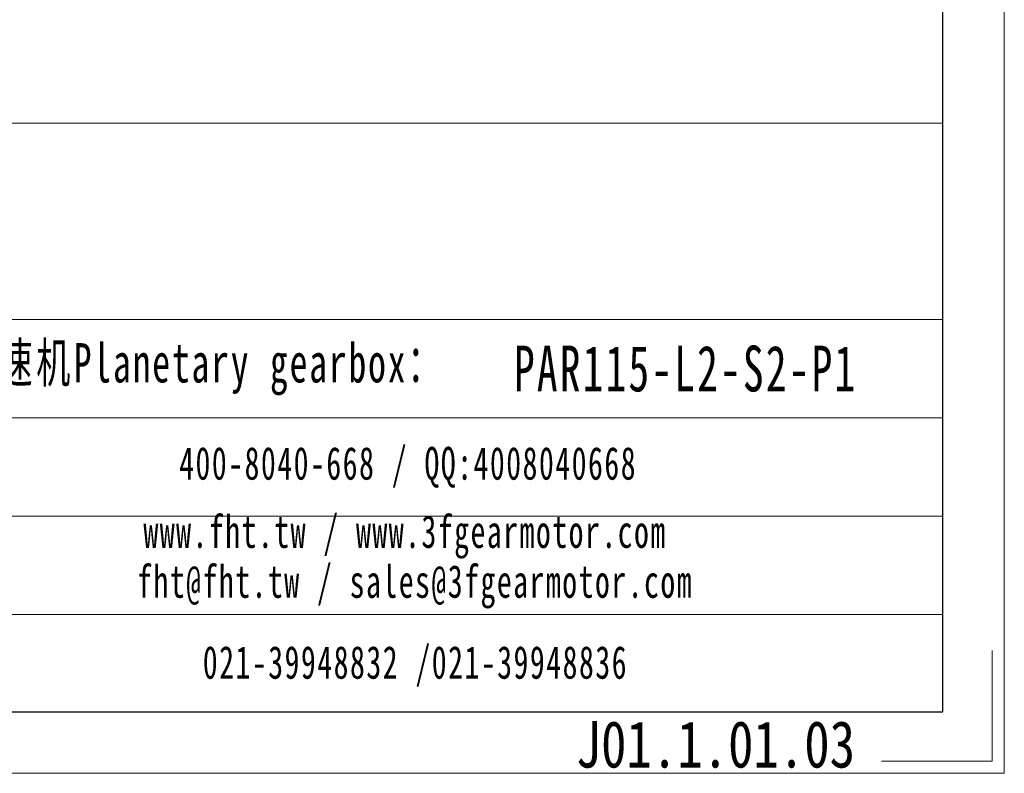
# Model space of a CAD drawing. Header units: millimetres. Extents: x 7115 to 7943, y -680 to -95.
# Tile 11 of 16: x 7785 to 7943, y -680 to -559. Entities that reach past the tile are written whole.
import ezdxf

# ---------------------------------------------------------------- set-up
doc = ezdxf.new("R2010")
doc.units = ezdxf.units.MM
doc.layers.add('6文字层', color=3, linetype='Continuous')
doc.layers.add('SLD-0', color=7, linetype='Continuous', lineweight=18)
doc.layers.add('图框_外框线', color=7, linetype='Continuous', lineweight=18)
doc.styles.add('标准', font='txt', dxfattribs={"width": 0.667})
doc.styles.add('样式 1', font='txt', dxfattribs={"width": 0.8})

msp = doc.modelspace()

# ---------------------------------------------------------------- linework, layer by layer
at = {"layer": '图框_外框线'}
for p, q in [((7187.6804, -575.9657), (7933.0123, -575.9657)), ((7187.6804, -607.5574), (7933.0123, -607.5574)), ((7259.107, -623.3533), (7933.0123, -623.3533)), ((7259.107, -639.1492), (7933.0123, -639.1492)), ((7259.107, -654.945), (7933.0123, -654.945))]:
    msp.add_line(p, q, dxfattribs=at)
at = {"layer": '图框_外框线', "color": 3}
msp.add_lwpolyline([(7114.5067, -680.4981), (7942.8739, -680.4981), (7942.8739, -94.7242), (7114.5067, -94.7242)], close=True, dxfattribs=at)
at = {"layer": '图框_外框线', "color": 3, "lineweight": 25}
msp.add_lwpolyline([(7163.8143, -670.6365), (7933.0123, -670.6365), (7933.0123, -104.5857), (7163.8143, -104.5857)], close=True, dxfattribs=at)
at = {"layer": '图框_外框线', "color": 3}
msp.add_lwpolyline([(7940.9016, -660.775), (7940.9016, -678.5258), (7923.1508, -678.5258)], dxfattribs=at)

# ---------------------------------------------------------------- texts
at = {"layer": '6文字层', "insert": (7873.9951, -672.071), "char_height": 7.5, "width": 43.304423, "attachment_point": 1, "style": '样式 1'}
msp.add_mtext('J01.1.01.03', dxfattribs=at)
at = {"layer": 'SLD-0', "color": 1, "attachment_point": 2, "line_spacing_factor": 1.15057, "style": '标准'}
for s, insert, char_height, width in [('\\T1.1;  行星减速机Planetary gearbox：', (7804.9334, -611.3473), 6.318349, 99.372723), ('\\pxt5;{\\T1.1;PAR115-L2-S2-P1}', (7891.6632, -611.7406), 7.371407, 66.996006), ('\\T1.1;400-8040-668 / QQ:4008040668', (7847.0718, -628.0318), 5.265291, 153.301103), ('\\T1.1;www.fht.tw / www.3fgearmotor.com ', (7846.5863, -638.9987), 5.265291, 153.473678), ('\\T1.1;\\pxt12;fht@fht.tw / sales@3fgearmotor.com ', (7848.191, -647.0164), 5.265291, 153.473678), ('\\T1.1;021-39948832 /021-39948836 ', (7848.246, -660.0276), 5.265291, 117.188763)]:
    msp.add_mtext(s, dxfattribs=dict(at, insert=insert, char_height=char_height, width=width))

doc.saveas('drawing.dxf')
